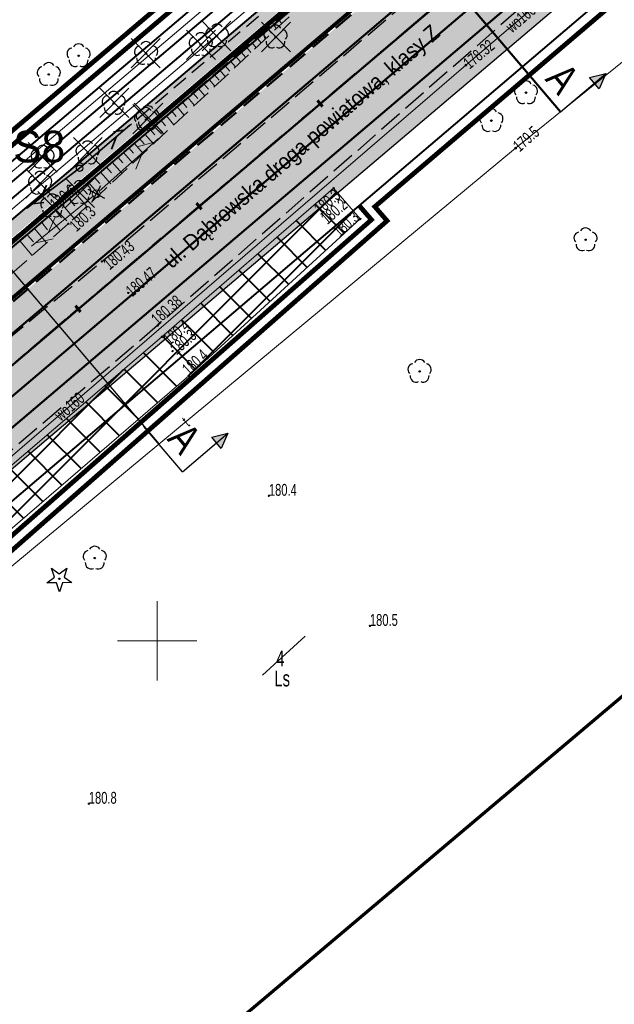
# Model space of a CAD drawing. Header units: metres. Extents: x 7429064 to 7431133, y 5709479 to 5714472.
# Tile 21 of 140: x 7429341 to 7429379, y 5709677 to 5709739. Entities that reach past the tile are written whole.
import ezdxf
from ezdxf.enums import TextEntityAlignment as Align

# ---------------------------------------------------------------- set-up
doc = ezdxf.new("R2010")
doc.units = ezdxf.units.M
for name, pattern in [('1', [0]), ('12', [3, 1, -1, 0, -1]), ('2_BUBZ02', [1.75, 1.25, -0.5]), ('2_KTCR01', [1.5, 1, -0.5]), ('2_KTJZ01', [2, 1.5, -0.5]), ('3_1', [0]), ('3_BUBZ02', [1.75, 1.25, -0.5]), ('3_BUBZ02G', [1.75, 1.25, -0.5]), ('3_KTJZ01', [2, 1.5, -0.5]), ('3_PTRW02', [0]), ('4_1', [0]), ('4_BUBZ02', [1.75, 1.25, -0.5]), ('4_BUBZ02G', [1.75, 1.25, -0.5]), ('4_SUPT_01', [0]), ('4_SUPW_01', [0]), ('7_1', [0]), ('7_SUPT_01', [0]), ('7_SUPW_01', [0]), ('CENTER2', [1.125, 0.75, -0.125, 0.125, -0.125]), ('DASHED', [19.05, 12.7, -6.35]), ('HIDDEN', [0.375, 0.25, -0.125])]:
    doc.linetypes.add(name, pattern=pattern)
for name, color, linetype, lineweight in [('#proj słupy', 1, 'Continuous', 30), ('#proj. światłowód', 1, '2_KTCR01', 18), ('__AMprojkantech', 20, 'DASHED', 35), ('_D_7_PAS DROGOWY-LINIA ROZGR TEREN INW', 222, 'HIDDEN', 50), ('_D_7_PAS DROGOWY_PODZIAL', 1, 'Continuous', 50), ('_D_7_TEREN NIEZBEDNY DLA OB_BUD', 252, 'HIDDEN', 50), ('_D_8_Wymiary', 7, 'Continuous', 20), ('_D_KN_podzial', 1, 'Continuous', 30), ('_skarpy', 84, 'Continuous', 40), ('_wycinka_ZUDP', 1, 'Continuous', 30), ('BUBZ_L_1', 252, '2_BUBZ02', 18), ('BUBZ_L_1_a', 252, '4_BUBZ02', 18), ('D_1_KOCIE OCZKA', 7, 'Continuous', 50), ('D_1_LINIA_KRAWĘŻNIK_BET_20_30 WYN 12 CM - III', 7, 'Continuous', 50), ('gaPoziome', 7, 'Continuous', 30), ('GMINA_L_0', 252, '12', 35), ('KRAWĘŻNIK BETONOWY 12_25 WYN 0 CM', 250, 'DASHED', 50), ('KRZYZE_L_0', 252, '1', 18), ('KTJZ_L_0', 252, '2_KTJZ01', 30), ('OBOP_T_0', 82, 'Continuous', 30), ('OBOP_T_1', 82, 'Continuous', 30), ('PRZEKROJE_NORMALNE', 7, 'Continuous', 30), ('PRZEKROJE_NORMALNE OPERAT WP', 5, 'Continuous', 30), ('PTRW_L_1', 252, 'Continuous', 18), ('RTPW_T_0', 252, 'Continuous', 15), ('RTPW_T_1', 252, 'Continuous', 15), ('skarpa', 82, 'ŚLADY', 20), ('SUPM_T_0', 252, 'Continuous', 15), ('SUPT_E_T_0', 252, 'Continuous', 15), ('SUPT_L_0', 252, '4_SUPT_01', 18), ('SUPW_E_T_0', 252, 'Continuous', 15), ('SUPW_L_0', 252, '4_SUPW_01', 18), ('SUTT_T_0', 252, 'Continuous', 18), ('SUTW_T_0', 252, 'Continuous', 18), ('zakres', 252, 'Continuous', 70)]:
    doc.layers.add(name, color=color, linetype=linetype, lineweight=lineweight)
for name, color, linetype in [('_1_Mapa', 7, 'Continuous'), ('_1_X-REFY', 7, 'Continuous'), ('C-DROGI-SYTUACJA-ETYKIETY', 7, 'Continuous'), ('zzz.gaHSDomyslna', 7, 'Continuous')]:
    doc.layers.add(name, color=color, linetype=linetype)
doc.layers.add('_Brudnopis', color=22, linetype='Continuous', lineweight=50, plot=False)
for name, color, linetype, lineweight, true_color in [('_D_7_CZASOWE ZAJĘCIE_PRZEBUDOWA SIECI', 7, 'HIDDEN', 50, 0xd16900), ('DZIALKA_L_0', 7, '1', 40, 0x008000), ('DZIALKA_T_0', 7, 'Continuous', 40, 0x008000), ('HECZ DROGI ROWEROWE', 7, 'Continuous', 13, 0xff8a8a), ('OBOP_T_1_a', 7, 'Continuous', 30, 0x008000), ('UZYTKI_T_0', 7, 'Continuous', 18, 0x008000)]:
    doc.layers.add(name, color=color, linetype=linetype, lineweight=lineweight, true_color=true_color)
doc.layers.add('D_1_LINIA_OBRZEŻE_BET_6x30cm - III', color=24, linetype='Continuous', lineweight=30, transparency=0.3)
for name, color, linetype, lineweight, true_color, transparency in [('D_2_HECZ_CHODNIK_KOSTKA', 7, 'Continuous', 0, 0xf7f588, 0.35), ('D_2_HECZ_JEZDNIA KR3- NOWA KONSTRUKCJA', 7, 'Continuous', 13, 0x99e6ff, 0.3), ('D_2_HECZ_JEZDNIA KR3- NOWA KONSTRUKCJA G4', 7, 'Continuous', 13, 0xbdbdbd, 0.3)]:
    doc.layers.add(name, color=color, linetype=linetype, lineweight=lineweight, true_color=true_color, transparency=transparency)
doc.styles.add('Styl Arial', font='arial.ttf', dxfattribs={"width": 0.8, "height": 0.9})
doc.styles.add('wym500', font='arial.ttf', dxfattribs={"width": 0.9, "height": 0.9})
doc.linetypes.add('ŚLADY', pattern='A,3.81,[130,ltypeshp.shx,S=6.35,R=0,X=0,Y=0],3.81', length=7.62)

# ---------------------------------------------------------------- blocks, each defined once
blk = doc.blocks.new('A$C59100B2D')
at = {"layer": '_wycinka_ZUDP'}
for points in [[(0.701, -0.713), (-0.701, 0.713)], [(-0.7, -0.713), (0.701, 0.713)]]:
    blk.add_lwpolyline(points, dxfattribs=at)
blk = doc.blocks.new('3_OBOP02_01')
at = {"linetype": 'Continuous'}
blk.add_circle((0, 0), 0.045, dxfattribs=at)
for centre, start, end in [((0, 0.375), 30.14012, 149.85988), ((-0.357, 0.116), 102.14447, 221.86002), ((0.357, 0.116), 318.13998, 77.85553), ((-0.22, -0.303), 174.14818, 293.85423), ((0.22, -0.303), 246.14577, 5.85182)]:
    blk.add_arc(centre, 0.375, start, end, dxfattribs=at)
blk = doc.blocks.new('3_OBOP01_01')
at = {"linetype": 'Continuous'}
for p, q in [((-0.3012, 0.09375), (-0.4937, 0.6621)), ((-0.4937, 0.6621), (-0.0039, 0.31545)), ((-0.0039, 0.31545), (0.4771, 0.67415)), ((0.4771, 0.67415), (0.2988, 0.1012)), ((-0.78225, -0.26495), (-0.3012, 0.09375)), ((0.2988, 0.1012), (0.7886, -0.24545)), ((-0.18225, -0.2575), (-0.78225, -0.26495)), ((0.01025, -0.82585), (-0.18225, -0.2575)), ((0.1886, -0.2529), (0.01025, -0.82585)), ((0.7886, -0.24545), (0.1886, -0.2529))]:
    blk.add_line(p, q, dxfattribs=at)
blk.add_circle((0, 0), 0.045, dxfattribs=at)
blk = doc.blocks.new('3_RTPW01')
at = {"linetype": 'Continuous'}
blk.add_circle((0, 0), 0.045, dxfattribs=at)
blk = doc.blocks.new('3_RTPW02')
at = {"linetype": 'Continuous'}
blk.add_circle((0, 0), 0.045, dxfattribs=at)
blk = doc.blocks.new('4_OBOP02_01')
at = {"linetype": 'Continuous'}
blk.add_circle((0, 0), 0.045, dxfattribs=at)
for centre, start, end in [((0, 0.375), 30.14012, 149.85988), ((-0.357, 0.116), 102.14447, 221.86002), ((0.357, 0.116), 318.13998, 77.85553), ((-0.22, -0.303), 174.14818, 293.85423), ((0.22, -0.303), 246.14577, 5.85182)]:
    blk.add_arc(centre, 0.375, start, end, dxfattribs=at)
blk = doc.blocks.new('7_SUSM04_01')
at = {"linetype": 'Continuous'}
blk.add_circle((0, 0), 0.25, dxfattribs=at)
blk = doc.blocks.new('7_SUPS01_07')
at = {"linetype": 'Continuous'}
blk.add_circle((0, 0), 0.0625, dxfattribs=at)
blk = doc.blocks.new('7_SUPS01_08')
at = {"linetype": 'Continuous'}
blk.add_circle((0, 0), 0.0625, dxfattribs=at)
blk = doc.blocks.new('X-ref_MDCP_Szara')
at = {"layer": 'BUBZ_L_1', "linetype": '3_BUBZ02'}
for p, q in [((7429362.155, 5709742.941), (7429344.41, 5709726.3)), ((7429344.41, 5709726.3), (7429321.95, 5709706.46))]:
    blk.add_line(p, q, dxfattribs=at)
at = {"layer": 'BUBZ_L_1', "linetype": '3_BUBZ02G'}
for p, q in [((7429348.209, 5709731.076), (7429362.155, 5709742.941)), ((7429343.65, 5709727.14), (7429348.209, 5709731.076)), ((7429338.504, 5709722.819), (7429343.65, 5709727.14))]:
    blk.add_line(p, q, dxfattribs=at)
at = {"layer": 'BUBZ_L_1', "linetype": '3_1'}
for p, q in [((7429357.337, 5709738.842), (7429357.535, 5709738.609)), ((7429357.674, 5709739.129), (7429357.859, 5709738.912)), ((7429356.662, 5709738.268), (7429356.888, 5709738.002)), ((7429357, 5709738.555), (7429357.212, 5709738.306)), ((7429355.987, 5709737.694), (7429356.241, 5709737.396)), ((7429356.325, 5709737.981), (7429356.565, 5709737.699)), ((7429355.313, 5709737.12), (7429355.594, 5709736.789)), ((7429355.65, 5709737.407), (7429355.918, 5709737.092)), ((7429354.638, 5709736.546), (7429354.947, 5709736.182)), ((7429354.975, 5709736.833), (7429355.262, 5709736.496)), ((7429353.963, 5709735.972), (7429354.3, 5709735.575)), ((7429354.301, 5709736.259), (7429354.588, 5709735.921)), ((7429352.951, 5709735.111), (7429353.238, 5709734.773)), ((7429353.288, 5709735.398), (7429353.653, 5709734.969)), ((7429353.626, 5709735.685), (7429353.913, 5709735.347)), ((7429352.276, 5709734.537), (7429352.563, 5709734.199)), ((7429352.614, 5709734.824), (7429353.007, 5709734.362)), ((7429351.602, 5709733.963), (7429351.889, 5709733.625)), ((7429351.939, 5709734.25), (7429352.36, 5709733.755)), ((7429350.927, 5709733.388), (7429351.214, 5709733.051)), ((7429351.264, 5709733.675), (7429351.713, 5709733.148)), ((7429350.252, 5709732.814), (7429350.539, 5709732.477)), ((7429350.589, 5709733.101), (7429351.066, 5709732.542)), ((7429349.577, 5709732.24), (7429349.864, 5709731.903)), ((7429349.915, 5709732.527), (7429350.419, 5709731.935)), ((7429348.902, 5709731.666), (7429349.19, 5709731.329)), ((7429349.24, 5709731.953), (7429349.772, 5709731.328)), ((7429347.886, 5709730.797), (7429348.476, 5709730.113)), ((7429348.228, 5709731.092), (7429348.515, 5709730.755)), ((7429348.565, 5709731.379), (7429349.125, 5709730.721)), ((7429347.18, 5709730.188), (7429347.796, 5709729.475)), ((7429347.537, 5709730.496), (7429347.838, 5709730.147)), ((7429346.445, 5709729.553), (7429347.086, 5709728.81)), ((7429346.816, 5709729.874), (7429347.131, 5709729.51)), ((7429346.065, 5709729.225), (7429346.393, 5709728.846)), ((7429345.283, 5709728.55), (7429345.624, 5709728.154)), ((7429345.678, 5709728.891), (7429346.347, 5709728.116)), ((7429344.467, 5709727.845), (7429344.823, 5709727.433)), ((7429344.879, 5709728.201), (7429345.576, 5709727.394)), ((7429343.616, 5709727.112), (7429343.981, 5709726.677)), ((7429344.046, 5709727.482), (7429344.773, 5709726.64)), ((7429343.177, 5709726.742), (7429343.915, 5709725.863)), ((7429342.28, 5709725.99), (7429343.038, 5709725.088)), ((7429342.731, 5709726.368), (7429343.105, 5709725.923)), ((7429341.361, 5709725.218), (7429342.138, 5709724.293)), ((7429341.823, 5709725.606), (7429342.207, 5709725.149))]:
    blk.add_line(p, q, dxfattribs=at)
at = {"layer": 'BUBZ_L_1_a', "linetype": '4_BUBZ02G'}
blk.add_line((7429348.209, 5709731.076), (7429364.51, 5709745.15), dxfattribs=at)
at = {"layer": 'BUBZ_L_1_a', "linetype": '4_BUBZ02'}
blk.add_line((7429348.209, 5709731.076), (7429362.155, 5709742.941), dxfattribs=at)
at = {"layer": 'BUBZ_L_1_a', "linetype": '4_1'}
for p, q in [((7429357.292, 5709738.918), (7429357.349, 5709738.853)), ((7429356.535, 5709738.265), (7429356.587, 5709738.205)), ((7429356.914, 5709738.592), (7429356.957, 5709738.541)), ((7429355.778, 5709737.611), (7429355.826, 5709737.557)), ((7429356.157, 5709737.938), (7429356.2, 5709737.888)), ((7429355.4, 5709737.285), (7429355.443, 5709737.234)), ((7429354.643, 5709736.631), (7429354.683, 5709736.585)), ((7429355.022, 5709736.958), (7429355.064, 5709736.909)), ((7429353.886, 5709735.978), (7429353.922, 5709735.937)), ((7429354.265, 5709736.304), (7429354.303, 5709736.261)), ((7429353.129, 5709735.324), (7429353.16, 5709735.288)), ((7429353.508, 5709735.651), (7429353.541, 5709735.612)), ((7429352.372, 5709734.671), (7429352.398, 5709734.64)), ((7429352.751, 5709734.997), (7429352.779, 5709734.964)), ((7429351.615, 5709734.017), (7429351.637, 5709733.992)), ((7429351.994, 5709734.344), (7429352.018, 5709734.316)), ((7429350.858, 5709733.364), (7429350.875, 5709733.344)), ((7429351.237, 5709733.69), (7429351.256, 5709733.668)), ((7429350.102, 5709732.71), (7429350.113, 5709732.696)), ((7429350.48, 5709733.037), (7429350.494, 5709733.02)), ((7429349.345, 5709732.057), (7429349.352, 5709732.048)), ((7429349.723, 5709732.383), (7429349.733, 5709732.372)), ((7429348.588, 5709731.403), (7429348.59, 5709731.4)), ((7429348.966, 5709731.73), (7429348.971, 5709731.724))]:
    blk.add_line(p, q, dxfattribs=at)
blk.add_point((7429348.209, 5709731.076), dxfattribs=at)
at = {"layer": 'DZIALKA_L_0', "linetype": '1'}
for p, q in [((7429435.86, 5709805.65), (7429307.84, 5709696.73)), ((7429408.88, 5709766.76), (7429315.02, 5709686.81))]:
    blk.add_line(p, q, dxfattribs=at)
at = {"layer": 'GMINA_L_0', "linetype": '12'}
blk.add_line((7429307.84, 5709696.73), (7429435.86, 5709805.65), dxfattribs=at)
at = {"layer": 'KRZYZE_L_0', "linetype": '1'}
for p, q in [((7429350, 5709697.5), (7429350, 5709702.5)), ((7429347.5, 5709700), (7429352.5, 5709700))]:
    blk.add_line(p, q, dxfattribs=at)
at = {"layer": 'KTJZ_L_0', "linetype": '3_KTJZ01'}
for p, q in [((7429346.53, 5709723.92), (7429369.53, 5709743.52)), ((7429372.8, 5709739.82), (7429350.04, 5709719.88)), ((7429323.43, 5709704.88), (7429346.53, 5709723.92)), ((7429350.04, 5709719.88), (7429327.24, 5709700.43))]:
    blk.add_line(p, q, dxfattribs=at)
at = {"layer": 'PTRW_L_1', "linetype": '3_PTRW02'}
for p, q in [((7429350.31, 5709719.17), (7429361.13, 5709728.54)), ((7429361.13, 5709728.54), (7429362.81, 5709726.6)), ((7429362.81, 5709726.6), (7429352, 5709716.72)), ((7429327.69, 5709699.85), (7429350.31, 5709719.17)), ((7429352, 5709716.72), (7429329.38, 5709697.22))]:
    blk.add_line(p, q, dxfattribs=at)
at = {"layer": 'SUPT_L_0', "linetype": '7_SUPT_01'}
for p, q in [((7429372.6, 5709731.07), (7429404.46, 5709756.8)), ((7429346.357, 5709728.356), (7429350.091, 5709731.681)), ((7429348.75, 5709731.157), (7429349.829, 5709731.449)), ((7429332.7, 5709697.97), (7429372.6, 5709731.07)), ((7429348.668, 5709729.745), (7429349.083, 5709730.784)), ((7429342.096, 5709724.878), (7429345.976, 5709728.032)), ((7429343.144, 5709725.73), (7429343.604, 5709726.749)), ((7429342.368, 5709725.099), (7429343.459, 5709725.342))]:
    blk.add_line(p, q, dxfattribs=at)
at = {"layer": 'SUPW_L_0', "linetype": '7_SUPW_01'}
for p, q in [((7429369.46, 5709736.3), (7429593.18, 5709927.23)), ((7429329.75, 5709702.1), (7429369.46, 5709736.3))]:
    blk.add_line(p, q, dxfattribs=at)
at = {"layer": 'SUPW_L_0', "linetype": '7_1'}
for p, q in [((7429369.46, 5709736.3), (7429593.18, 5709927.23)), ((7429329.75, 5709702.1), (7429369.46, 5709736.3))]:
    blk.add_line(p, q, dxfattribs=at)
at = {"layer": 'zakres', "linetype": 'Continuous', "lineweight": 70, "flags": 128}
blk.add_lwpolyline([(7429333.846, 5709658.146), (7429404.226, 5709717.554)], dxfattribs=at)
at = {"layer": 'OBOP_T_0'}
blk.add_blockref('3_OBOP01_01', (7429343.845, 5709703.92), dxfattribs=at)
at = {"layer": 'OBOP_T_1'}
for p in [(7429357.47, 5709738.07), (7429373.25, 5709734.56), (7429371.07, 5709732.8), (7429345.1, 5709728.26), (7429377.004, 5709725.286), (7429366.547, 5709716.991), (7429346.075, 5709705.221)]:
    blk.add_blockref('3_OBOP02_01', p, dxfattribs=at)
at = {"layer": 'OBOP_T_1_a'}
for p in [(7429353.78, 5709738.14), (7429352.76, 5709737.59), (7429345.06, 5709736.89), (7429349.31, 5709737.03), (7429343.18, 5709735.71), (7429347.27, 5709733.89), (7429349.31, 5709732.87), (7429349.42, 5709732.98), (7429345.62, 5709730.76), (7429342.79, 5709730.49), (7429342.63, 5709728.85), (7429343.4, 5709727.42)]:
    blk.add_blockref('4_OBOP02_01', p, dxfattribs=at)
at = {"layer": 'RTPW_T_0'}
for p in [(7429361.13, 5709728.54), (7429361.82, 5709727.65), (7429343.65, 5709727.14), (7429362.81, 5709726.6), (7429344.41, 5709726.3), (7429350.31, 5709719.17), (7429350.98, 5709718.27), (7429352, 5709716.72), (7429357.05, 5709709.15), (7429363.416, 5709700.947), (7429345.703, 5709689.738)]:
    blk.add_blockref('3_RTPW01', p, dxfattribs=at)
at = {"layer": 'RTPW_T_1'}
for p in [(7429346.53, 5709723.92), (7429348.19, 5709721.94), (7429350.04, 5709719.88)]:
    blk.add_blockref('3_RTPW02', p, dxfattribs=at)
at = {"layer": 'SUPM_T_0'}
blk.add_blockref('7_SUSM04_01', (7429346.17, 5709728.19), dxfattribs=at)
at = {"layer": 'SUTT_T_0'}
blk.add_blockref('7_SUPS01_07', (7429372.6, 5709731.07), dxfattribs=at)
at = {"layer": 'SUTW_T_0'}
blk.add_blockref('7_SUPS01_08', (7429369.46, 5709736.3), dxfattribs=at)
at = {"layer": 'DZIALKA_T_0', "width": 0.7}
blk.add_text('4', height=1, dxfattribs=at).set_placement((7429357.505, 5709699.394), align=Align.TOP_LEFT)
at = {"layer": 'RTPW_T_0', "width": 0.7}
for s, rotation, p in [('180.6', 40.80649, (7429343.65, 5709727.14)), ('180.4', 42.42634, (7429352, 5709716.72))]:
    blk.add_text(s, height=0.75, rotation=rotation, dxfattribs=at).set_placement(p)
blk.add_text('180.3', height=0.75, rotation=40.8922, dxfattribs=at).set_placement((7429361.13, 5709728.54), align=Align.TOP_RIGHT)
blk.add_text('180.2', height=0.75, rotation=40.87009, dxfattribs=at).set_placement((7429361.82, 5709727.65), align=Align.MIDDLE_RIGHT)
for s, rotation, p in [('180.3', 43.16187, (7429344.41, 5709726.3)), ('180.4', 40.8922, (7429350.31, 5709719.17))]:
    blk.add_text(s, height=0.75, rotation=rotation, dxfattribs=at).set_placement(p, align=Align.TOP_LEFT)
blk.add_text('180.3', height=0.75, rotation=42.42634, dxfattribs=at).set_placement((7429362.81, 5709726.6), align=Align.RIGHT)
blk.add_text('180.3', height=0.75, rotation=40.87009, dxfattribs=at).set_placement((7429350.98, 5709718.27), align=Align.MIDDLE_LEFT)
for s, p in [('180.4', (7429357.05, 5709709.15)), ('180.5', (7429363.416, 5709700.947)), ('180.8', (7429345.703, 5709689.738))]:
    blk.add_text(s, height=0.75, dxfattribs=at).set_placement(p)
at = {"layer": 'RTPW_T_1', "width": 0.7}
blk.add_text('180.43', height=0.75, rotation=40.43676, dxfattribs=at).set_placement((7429346.53, 5709723.92), align=Align.TOP_LEFT)
blk.add_text('180.47', height=0.75, rotation=40.60333, dxfattribs=at).set_placement((7429348.19, 5709721.94), align=Align.MIDDLE_LEFT)
blk.add_text('180.38', height=0.75, rotation=41.22155, dxfattribs=at).set_placement((7429350.04, 5709719.88))
at = {"layer": 'SUPT_E_T_0', "width": 0.7}
blk.add_text('t', height=0.75, rotation=39.67823, dxfattribs=at).set_placement((7429351.804, 5709713.819), align=Align.MIDDLE)
at = {"layer": 'SUPW_E_T_0', "width": 0.7}
for rotation, p in [(40.47853, (7429372.916, 5709739.249)), (40.73647, (7429344.476, 5709714.782))]:
    blk.add_text('wo160', height=0.75, rotation=rotation, dxfattribs=at).set_placement(p, align=Align.MIDDLE)
at = {"layer": 'SUTT_T_0', "width": 0.7}
blk.add_text('179.5', height=0.75, rotation=41.48101, dxfattribs=at).set_placement((7429372.6, 5709731.07), align=Align.MIDDLE_LEFT)
at = {"layer": 'SUTW_T_0', "width": 0.7}
blk.add_text('178.32', height=0.75, rotation=40.03889, dxfattribs=at).set_placement((7429369.46, 5709736.3), align=Align.MIDDLE_LEFT)
at = {"layer": 'UZYTKI_T_0', "width": 0.7}
blk.add_text('Ls', height=1, dxfattribs=at).set_placement((7429357.393, 5709698.134), align=Align.TOP_LEFT)
blk = doc.blocks.new('#LEWO')
at = {"layer": '__AMprojkantech', "linetype": '1'}
for p, q in [((-0.005, 0.005), (-4.177, 0.018)), ((-3.116, -0.339), (-3.744, 0.033)), ((-2.31, 0.414), (-3.074, 0.002))]:
    blk.add_line(p, q, dxfattribs=at)
blk = doc.blocks.new('#PRAWO')
at = {"layer": '__AMprojkantech', "linetype": '1'}
for p, q in [((3.153, 1.559, 0.002), (3.783, 1.189, 0.002)), ((0.045, 1.201, 0.002), (4.216, 1.206, 0.002)), ((2.351, 0.802, 0.002), (3.113, 1.217, 0.002))]:
    blk.add_line(p, q, dxfattribs=at)
blk = doc.blocks.new('X-ref_Oświetlenie i teletechnika')
at = {"layer": '#proj słupy', "lineweight": 30}
for p, q in [((7429345.64, 5709728.476), (7429346.7, 5709727.904)), ((7429345.884, 5709727.66), (7429346.456, 5709728.72))]:
    blk.add_line(p, q, dxfattribs=at)
at = {"layer": '#proj słupy', "linetype": '1', "lineweight": 30}
blk.add_circle((7429345.12, 5709729.801), 0.2, dxfattribs=at)
at = {"layer": '#proj. światłowód', "lineweight": 30, "flags": 128}
blk.add_lwpolyline([(7429617.95, 5709967.85), (7429611.163, 5709956.371), (7429573.165, 5709923.859), (7429535.247, 5709891.397), (7429497.339, 5709858.957), (7429459.29, 5709826.673), (7429421.225, 5709794.375), (7429383.144, 5709762.063), (7429345.12, 5709729.801), (7429305.765, 5709699.935), (7429266.407, 5709683.285), (7429226.48, 5709664.88)], dxfattribs=at)
at = {"layer": '#proj słupy', "lineweight": 30}
for name, p, rotation in [('#PRAWO', (7429345.865, 5709728.857, -0.002), 40.42386923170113), ('#LEWO', (7429345.128, 5709729.8), 37.39016441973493)]:
    blk.add_blockref(name, p, dxfattribs=dict(at, rotation=rotation))
at = {"layer": '#proj słupy', "color": 0, "linetype": 'Continuous', "lineweight": 40, "insert": (7429340.943, 5709732.167), "char_height": 2, "attachment_point": 1}
blk.add_mtext_dynamic_manual_height_columns('S8', width=2.28781, gutter_width=1, heights=[0], dxfattribs=at)
blk = doc.blocks.new('gaHSPos')
at = {"color": 0, "linetype": 'Continuous', "lineweight": 0}
blk.add_point((0, 0), dxfattribs=at)
blk = doc.blocks.new('*U221')
at = {"layer": 'zzz.gaHSDomyslna', "color": 140}
for points in [[(64.235, 54.122, 0.12, 0.12, 0), (65.76, 55.416, 0.12, 0.12, 0)], [(59.66, 50.24, 0.12, 0.12, 0), (61.185, 51.534, 0.12, 0.12, 0)], [(55.085, 46.358, 0.12, 0.12, 0), (56.61, 47.652, 0.12, 0.12, 0)], [(50.51, 42.476, 0.12, 0.12, 0), (52.035, 43.77, 0.12, 0.12, 0)], [(45.935, 38.594, 0.12, 0.12, 0), (47.46, 39.888, 0.12, 0.12, 0)], [(41.359, 34.712, 0.12, 0.12, 0), (42.884, 36.006, 0.12, 0.12, 0)], [(36.784, 30.83, 0.12, 0.12, 0), (38.309, 32.124, 0.12, 0.12, 0)], [(32.209, 26.948, 0.12, 0.12, 0), (33.734, 28.242, 0.12, 0.12, 0)], [(27.634, 23.067, 0.12, 0.12, 0), (29.159, 24.361, 0.12, 0.12, 0)], [(23.059, 19.185, 0.12, 0.12, 0), (24.584, 20.479, 0.12, 0.12, 0)], [(18.484, 15.303, 0.12, 0.12, 0), (20.009, 16.597, 0.12, 0.12, 0)], [(13.909, 11.421, 0.12, 0.12, 0), (15.434, 12.715, 0.12, 0.12, 0)], [(9.334, 7.539, 0.12, 0.12, 0), (10.859, 8.833, 0.12, 0.12, 0)], [(4.718, 3.706, 0.12, 0.12, 0.002273), (6.268, 4.97, 0.12, 0.12, 0)], [(0, 0, 0.12, 0.12, 0.002273), (1.584, 1.221, 0.12, 0.12, 0)]]:
    blk.add_lwpolyline(points, format="xyseb", dxfattribs=at)
at = {"color": 140}
for p in [(69.203, 58.337), (0, 0)]:
    blk.add_blockref('gaHSPos', p, dxfattribs=at)
blk = doc.blocks.new('*U212')
at = {"layer": 'zzz.gaHSDomyslna', "color": 140}
blk.add_lwpolyline([(0, 0, 0.24, 0.24, 0.067069), (48.758, 31.23, 0.24, 0.24, 0), (144.584, 112.538, 0.24, 0.24, 0)], format="xyseb", dxfattribs=at)
blk = doc.blocks.new('spearator')
at = {"layer": 'D_1_KOCIE OCZKA'}
h = blk.add_hatch(color=12, dxfattribs=at)
h.dxf.hatch_style = 1
edge = h.paths.add_edge_path()
edge.add_line((7429810.877, 5710121.625), (7429811.641, 5710122.271))
edge.add_arc((7429811.592, 5710122.328), 0.075, 310.23149, 490.23149)
edge.add_line((7429811.544, 5710122.386), (7429810.781, 5710121.74))
edge.add_arc((7429810.829, 5710121.683), 0.075, 130.23149, 310.23149)
at = {"layer": 'D_1_KOCIE OCZKA', "lineweight": 18, "flags": 128}
blk.add_lwpolyline([(7429810.877, 5710121.625), (7429811.641, 5710122.271, 1), (7429811.544, 5710122.386), (7429810.781, 5710121.74, 1)], format="xyb", close=True, dxfattribs=at)
blk = doc.blocks.new('X-ref_SOR')
at = {"layer": 'D_1_KOCIE OCZKA', "rotation": 0.06988272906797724}
for p in [(6519.605, -9441.303), (6516.098, -9444.28), (6512.59, -9447.255), (6509.082, -9450.231), (6505.576, -9453.209), (6502.068, -9456.184)]:
    blk.add_blockref('spearator', p, dxfattribs=at)
at = {"layer": 'gaPoziome'}
for name, p in [('*U212', (7429286.754, 5709685.827)), ('*U221', (7429328.775, 5709707.526))]:
    blk.add_blockref(name, p, dxfattribs=at)
blk = doc.blocks.new('AeccTickLine')
at = {"color": 0, "linetype": 'ByBlock', "lineweight": -2}
blk.add_line((0, 1), (0, -1), dxfattribs=at)
blk = doc.blocks.new('OŚ_Dąbrowskiego_1')
at = {"layer": '_D_8_Wymiary', "color": 1, "linetype": 'CENTER2', "lineweight": 35, "flags": 128}
blk.add_lwpolyline([(7429230.998, 5709660.664), (7429273.145, 5709676.622, 0.085629), (7429337.582, 5709714.618), (7429502.301, 5709854.381), (7429714.669, 5710036.139), (7429868.111, 5710165.952)], format="xyb", dxfattribs=at)
at = {"layer": 'C-DROGI-SYTUACJA-ETYKIETY', "color": 7, "linetype": 'Continuous', "lineweight": 60, "xscale": 0.25, "yscale": 0.25, "zscale": 0.25, "rotation": 40.31442587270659}
for p in [(7429360.276, 5709733.874), (7429352.651, 5709727.404), (7429345.026, 5709720.934)]:
    blk.add_blockref('AeccTickLine', p, dxfattribs=at)

msp = doc.modelspace()

# ---------------------------------------------------------------- hatches: boundary and pattern name
at = {"layer": '_skarpy'}
h = msp.add_hatch(dxfattribs=at)
h.set_pattern_fill('ANSI37', color=256, scale=0.5)
h.set_pattern_definition([(45, (22026.314, 8309.6793), (-1.12253201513, 1.12253201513), []), (135, (22026.314, 8309.6793), (-1.12253201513, -1.12253201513), [])])
h.paths.add_polyline_path([(7429315.13, 5709691.08), (7429301.44, 5709683.62), (7429296.15, 5709681.14), (7429297.12, 5709678.84), (7429302.68, 5709680.36), (7429311.614, 5709685.659), (7429316.91, 5709688.49), (7429329.38, 5709697.22), (7429352, 5709716.72), (7429362.81, 5709726.6), (7429361.13, 5709728.54), (7429350.31, 5709719.17), (7429327.69, 5709699.85)])
at = {"layer": 'D_2_HECZ_CHODNIK_KOSTKA', "transparency": 33554585}
h = msp.add_hatch(color=256, dxfattribs=at)
h.dxf.hatch_style = 1
edge = h.paths.add_edge_path()
edge.add_line((7429397.755, 5709761.543), (7429398.682, 5709762.329))
edge.add_arc((7429400.893, 5709757.845), 5, 116.24456, 130.31443)
edge.add_line((7429397.658, 5709761.657), (7429354.505, 5709725.042))
edge.add_line((7429354.505, 5709725.042), (7429339.523, 5709712.33))
edge.add_arc((7429194.822, 5709882.942), 223.711, 294.66533, 310.3021, ccw=False)
edge.add_arc((7429290.685, 5709674.19), 6, 114.66533, 169.48104)
edge.add_line((7429284.786, 5709675.285), (7429285.343, 5709675.497))
edge.add_arc((7429290.685, 5709674.19), 5.5, 114.66533, 166.24606, ccw=False)
edge.add_line((7429288.39, 5709679.188), (7429288.635, 5709678.64))
edge.add_arc((7429290.685, 5709674.19), 4.9, 114.73695, 161.24563)
edge.add_line((7429286.045, 5709675.765), (7429287.318, 5709676.25))
edge.add_line((7429287.318, 5709676.25), (7429289.254, 5709677.949))
edge.add_arc((7429195.246, 5709882.369), 225, 294.69669, 310.31443)
edge.add_line((7429340.817, 5709710.805), (7429355.799, 5709723.517))
edge.add_line((7429355.799, 5709723.517), (7429398.725, 5709759.94))
edge.add_line((7429398.725, 5709759.94), (7429403.432, 5709761.977))
edge.add_arc((7429400.893, 5709757.845), 4.85, 58.42174, 130.31443)
at = {"layer": 'D_2_HECZ_JEZDNIA KR3- NOWA KONSTRUKCJA'}
h = msp.add_hatch(color=256, dxfattribs=at)
h.dxf.hatch_style = 1
edge = h.paths.add_edge_path()
edge.add_arc((7429610.557, 5709990.469), 30, 310.55901, 314.29353)
edge.add_arc((7429610.557, 5709990.469), 30, 314.29353, 325.39412)
edge.add_line((7429635.249, 5709973.431), (7429635.899, 5709972.672))
edge.add_line((7429635.899, 5709972.672), (7429667.702, 5709999.89))
edge.add_line((7429667.702, 5709999.89), (7429675.246, 5710006.347))
edge.add_line((7429675.246, 5710006.347), (7429712.724, 5710038.423))
edge.add_line((7429712.724, 5710038.423), (7429823.828, 5710132.378))
edge.add_line((7429823.828, 5710132.378), (7429834.316, 5710141.377))
edge.add_line((7429834.316, 5710141.377), (7429846.156, 5710151.524))
edge.add_line((7429846.156, 5710151.524), (7429850.099, 5710146.734))
edge.add_line((7429850.099, 5710146.734), (7429838.187, 5710136.85))
edge.add_line((7429838.187, 5710136.85), (7429827.698, 5710127.833))
edge.add_line((7429827.698, 5710127.833), (7429716.613, 5710033.854))
edge.add_line((7429716.613, 5710033.854), (7429633.474, 5709962.699))
edge.add_arc((7429636.726, 5709958.9), 5, 130.55901, 193.25708)
edge.add_line((7429631.859, 5709957.753), (7429636.051, 5709939.958))
edge.add_line((7429636.051, 5709939.958), (7429630.653, 5709938.888))
edge.add_line((7429630.653, 5709938.888), (7429629.491, 5709943.821))
edge.add_arc((7429623.651, 5709942.445), 6, 13.25708, 130.55901)
edge.add_line((7429619.749, 5709947.003), (7429619.729, 5709946.986))
edge.add_line((7429619.729, 5709946.986), (7429617.779, 5709949.265))
edge.add_line((7429617.779, 5709949.265), (7429606.383, 5709939.512))
edge.add_line((7429606.383, 5709939.512), (7429594.274, 5709929.149))
edge.add_line((7429594.274, 5709929.149), (7429594.825, 5709928.314))
edge.add_line((7429594.825, 5709928.314), (7429589.708, 5709924.935))
edge.add_arc((7429606.237, 5709899.9), 30, 123.43399, 130.55901)
edge.add_line((7429586.73, 5709922.692), (7429529.23, 5709873.48))
edge.add_line((7429529.23, 5709873.48), (7429502.179, 5709850.343))
edge.add_line((7429502.179, 5709850.343), (7429339.523, 5709712.33))
edge.add_arc((7429194.822, 5709882.942), 223.711, 294.66533, 310.3021, ccw=False)
edge.add_arc((7429190.304, 5709894.737), 236.317, 290.79615, 294.46753, ccw=False)
edge.add_line((7429274.207, 5709673.816), (7429245.41, 5709663.13))
edge.add_line((7429245.41, 5709663.13), (7429242.106, 5709661.907))
edge.add_line((7429242.106, 5709661.907), (7429240.354, 5709666.717))
edge.add_line((7429240.354, 5709666.717), (7429244.254, 5709668.201))
edge.add_line((7429244.254, 5709668.201), (7429272.082, 5709679.428))
edge.add_arc((7429195.246, 5709882.369), 217, 290.73736, 310.31443)
edge.add_line((7429335.641, 5709716.905), (7429500.355, 5709856.664))
edge.add_line((7429500.355, 5709856.664), (7429629.269, 5709966.997))
edge.add_line((7429629.269, 5709966.997), (7429630.064, 5709967.677))
at = {"layer": 'D_2_HECZ_JEZDNIA KR3- NOWA KONSTRUKCJA G4'}
h = msp.add_hatch(color=256, dxfattribs=at)
h.dxf.hatch_style = 1
edge = h.paths.add_edge_path()
edge.add_line((7429364.863, 5709745.792), (7429431.778, 5709802.569))
edge.add_line((7429431.778, 5709802.569), (7429431.696, 5709803.653))
edge.add_line((7429431.696, 5709803.653), (7429333.053, 5709719.955))
edge.add_arc((7429195.246, 5709882.369), 213, 294.72333, 310.31443, ccw=False)
edge.add_line((7429284.33, 5709688.893), (7429284.698, 5709688.094))
edge.add_arc((7429195.216, 5709882.43), 213.948, 294.72369, 310.31054)
edge.add_line((7429333.625, 5709719.284), (7429364.863, 5709745.792))
at = {"layer": 'HECZ DROGI ROWEROWE'}
h = msp.add_hatch(color=256, dxfattribs=at)
h.dxf.hatch_style = 1
edge = h.paths.add_edge_path()
edge.add_arc((7429796.82, 5710136.433), 20.404, 308.03217, 334.25282)
edge.add_arc((7429835.93, 5710116.897), 23.318, 143.78965, 152.76235, ccw=False)
edge.add_arc((7429839.325, 5710112.767), 28.527, 132.15112, 141.12382, ccw=False)
edge.add_line((7429820.181, 5710133.917), (7429834.124, 5710145.713))
edge.add_arc((7429837.354, 5710141.896), 5, 102.0154, 130.23149, ccw=False)
edge.add_line((7429836.313, 5710146.786), (7429842.063, 5710148.01))
edge.add_line((7429842.063, 5710148.01), (7429845.234, 5710150.73))
edge.add_line((7429845.234, 5710150.73), (7429843.045, 5710150.264))
edge.add_arc((7429842.629, 5710152.22), 2, 169.05959, 282.0154, ccw=False)
edge.add_line((7429840.665, 5710152.6), (7429846.908, 5710184.895))
edge.add_arc((7429848.38, 5710184.61), 1.5, 109.39883, 169.05959, ccw=False)
edge.add_line((7429847.882, 5710186.025), (7429848.854, 5710186.367))
edge.add_line((7429848.854, 5710186.367), (7429847.265, 5710191.424))
edge.add_line((7429847.265, 5710191.424), (7429846.903, 5710192.479))
edge.add_line((7429846.903, 5710192.479), (7429845.675, 5710198.449))
edge.add_arc((7429825.958, 5710195.082), 20.002, -10.93914, 9.68818, ccw=False)
edge.add_line((7429845.597, 5710191.287), (7429839.403, 5710159.242))
edge.add_arc((7429819.766, 5710163.038), 20, 310.23149, 349.05959, ccw=False)
edge.add_line((7429832.684, 5710147.769), (7429817.64, 5710135.042))
edge.add_arc((7429832.495, 5710117.483), 23, 130.23149, 151.7604)
edge.add_arc((7429794.613, 5710137.829), 20, 310.23149, 331.7604, ccw=False)
edge.add_line((7429807.531, 5710122.56), (7429710.78, 5710040.708))
edge.add_line((7429710.78, 5710040.708), (7429674.341, 5710009.522))
edge.add_arc((7429663.288, 5710022.437), 17, 303.43399, 310.55901, ccw=False)
edge.add_line((7429672.654, 5710008.25), (7429665.175, 5710003.312))
edge.add_arc((7429654.155, 5710020.002), 20, 287.25233, 303.43399, ccw=False)
edge.add_line((7429660.087, 5710000.902), (7429655.396, 5709999.445))
edge.add_arc((7429662.069, 5709977.958), 22.5, 107.25233, 130.55901)
edge.add_line((7429647.439, 5709995.052), (7429638.424, 5709987.337))
edge.add_arc((7429653.054, 5709970.242), 22.5, 130.55901, 144.59525)
edge.add_line((7429634.715, 5709983.278), (7429621.962, 5709965.306))
edge.add_arc((7429606.364, 5709977.009), 19.5, 310.55901, 323.1201, ccw=False)
edge.add_line((7429619.043, 5709962.194), (7429498.409, 5709858.948))
edge.add_line((7429498.409, 5709858.948), (7429409.747, 5709783.718))
edge.add_line((7429409.747, 5709783.718), (7429333.7, 5709719.193))
edge.add_arc((7429195.246, 5709882.369), 214, 294.99294, 310.31443, ccw=False)
edge.add_line((7429285.662, 5709688.408), (7429286.787, 5709685.755))
edge.add_arc((7429195.216, 5709882.43), 216.948, 294.96649, 310.31053)
edge.add_line((7429335.566, 5709716.997), (7429500.277, 5709856.756))
edge.add_line((7429500.277, 5709856.756), (7429621.38, 5709960.403))
edge.add_line((7429621.38, 5709960.403), (7429627.625, 5709965.748))
edge.add_line((7429627.625, 5709965.748), (7429629.904, 5709967.698))
edge.add_line((7429629.904, 5709967.698), (7429629.179, 5709968.529))
edge.add_arc((7429630.687, 5709969.843), 2, 144.59525, 221.08228, ccw=False)
edge.add_line((7429629.056, 5709971.002), (7429636.752, 5709981.829))
edge.add_arc((7429653.054, 5709970.242), 20, 130.55901, 144.59525, ccw=False)
edge.add_line((7429640.049, 5709985.437), (7429649.631, 5709993.62))
edge.add_arc((7429662.069, 5709977.958), 20, 107.25233, 128.45329, ccw=False)
edge.add_line((7429656.137, 5709997.058), (7429665.185, 5709999.868))
edge.add_line((7429665.185, 5709999.868), (7429673.721, 5710005.504))
edge.add_arc((7429657.258, 5710030.439), 29.88, 303.43399, 310.55901)
edge.add_line((7429676.687, 5710007.738), (7429712.64, 5710038.509))
edge.add_line((7429712.64, 5710038.509), (7429809.391, 5710120.361))
edge.add_line((7429809.391, 5710120.361), (7429809.391, 5710120.361))
at = {"layer": 'PRZEKROJE_NORMALNE', "transparency": 33554585}
h = msp.add_hatch(color=256, dxfattribs=at)
h.dxf.hatch_style = 1
h.paths.add_polyline_path([(7429378.281, 5709735.775), (7429377.869, 5709734.811), (7429377.263, 5709735.526)])
at = {"layer": 'PRZEKROJE_NORMALNE OPERAT WP'}
h = msp.add_hatch(color=256, dxfattribs=at)
h.dxf.hatch_style = 1
h.paths.add_polyline_path([(7429354.462, 5709713.09), (7429354.05, 5709712.126), (7429353.444, 5709712.841)])

# ---------------------------------------------------------------- linework, layer by layer
at = {"layer": '_Brudnopis', "flags": 128}
for points in [[(7429230.998, 5709660.664), (7429273.145, 5709676.622, 0.085605), (7429337.585, 5709714.618), (7429368.823, 5709741.125), (7429502.301, 5709854.381), (7429714.669, 5710036.139), (7429868.111, 5710165.952)], [(7429230.466, 5709662.067), (7429272.613, 5709678.025, 0.085605), (7429336.614, 5709715.761), (7429367.852, 5709742.269)], [(7429231.529, 5709659.262), (7429273.676, 5709675.219, 0.085605), (7429338.555, 5709713.474), (7429369.793, 5709739.982)]]:
    msp.add_lwpolyline(points, format="xyb", dxfattribs=at)
msp.add_lwpolyline([(7429359.42, 5709752.208), (7429375.421, 5709733.349)], dxfattribs=at)
at = {"layer": '_D_7_CZASOWE ZAJĘCIE_PRZEBUDOWA SIECI', "ltscale": 10, "const_width": 0.3, "flags": 128}
msp.add_lwpolyline([(7429296.236, 5709679.65), (7429296.811, 5709678.287), (7429302.871, 5709679.893), (7429317.178, 5709688.067), (7429329.723, 5709696.856), (7429363.513, 5709726.552), (7429362.733, 5709727.452)], dxfattribs=at)
at = {"layer": '_D_7_PAS DROGOWY-LINIA ROZGR TEREN INW', "ltscale": 10, "const_width": 0.3, "flags": 128}
msp.add_lwpolyline([(7429287.498, 5709689.141), (7429307.71, 5709696.948), (7429435.698, 5709805.84), (7429660.078, 5709996.74), (7429836.288, 5710146.69)], dxfattribs=at)
at = {"layer": '_D_7_PAS DROGOWY_PODZIAL', "ltscale": 0.2, "const_width": 0.3, "flags": 128}
msp.add_lwpolyline([(7429838.788, 5710158.699), (7429835.061, 5710151.867), (7429707.929, 5710044.059), (7429670.336, 5710012.083), (7429661.685, 5710006.163), (7429648.718, 5710002.136), (7429632.935, 5709988.628), (7429615.789, 5709965.397), (7429495.458, 5709862.411), (7429330.756, 5709722.662), (7429319.402, 5709713.684), (7429307.842, 5709705.758), (7429296.806, 5709699.189), (7429282.846, 5709692.117), (7429269.349, 5709686.304), (7429250.2, 5709678.58), (7429239.824, 5709670.46)], dxfattribs=at)
at = {"layer": '_D_7_TEREN NIEZBEDNY DLA OB_BUD', "ltscale": 10, "const_width": 0.3, "flags": 128}
msp.add_lwpolyline([(7429838.642, 5710133.498), (7429838.163, 5710130.983), (7429669.785, 5709988.07), (7429674.221, 5709982.833), (7429665.132, 5709974.906), (7429667.705, 5709971.871), (7429662.832, 5709967.707), (7429665.637, 5709964.494), (7429637.109, 5709939.516), (7429616.438, 5709933.991), (7429410.711, 5709758.425), (7429398.46, 5709756.965), (7429363.725, 5709727.377), (7429364.497, 5709726.485), (7429330.157, 5709696.304), (7429317.553, 5709687.475), (7429303.139, 5709679.24), (7429296.402, 5709677.454), (7429295.854, 5709678.755), (7429285.213, 5709675.171), (7429285.468, 5709665.629), (7429278.469, 5709665.47), (7429278.347, 5709670.061), (7429254.481, 5709660.887), (7429229.937, 5709651.368), (7429224.487, 5709665.833), (7429244.657, 5709675.131), (7429249.847, 5709679.192), (7429269.079, 5709686.95), (7429282.549, 5709692.752), (7429296.468, 5709699.803), (7429307.464, 5709706.348), (7429318.986, 5709714.248), (7429330.313, 5709723.204), (7429495.004, 5709862.943), (7429615.273, 5709965.877), (7429632.42, 5709989.108), (7429648.373, 5710002.762), (7429661.377, 5710006.8), (7429669.911, 5710012.64), (7429707.476, 5710044.593), (7429834.508, 5710152.316), (7429838.121, 5710158.939), (7429844.755, 5710193.28), (7429843.741, 5710206.48), (7429852.314, 5710203.598), (7429849.368, 5710188.375), (7429850.227, 5710185.684), (7429848.746, 5710185.163), (7429846.827, 5710175.247), (7429842.58, 5710153.283), (7429856.534, 5710164.104), (7429864.199, 5710154.59)], close=True, dxfattribs=at)
at = {"layer": '_D_KN_podzial', "color": 1, "lineweight": 30}
msp.add_lwpolyline([(7429356.643, 5709697.836), (7429359.34, 5709700.306)], dxfattribs=at)
at = {"layer": '_skarpy', "flags": 128}
for points in [[(7429331.242, 5709722.09), (7429430.493, 5709806.304)], [(7429331.888, 5709721.328), (7429430.586, 5709805.072)], [(7429332.406, 5709720.718), (7429430.771, 5709804.18)], [(7429333.053, 5709719.955), (7429430.754, 5709802.854)]]:
    msp.add_lwpolyline(points, dxfattribs=at)
at = {"layer": 'D_1_LINIA_KRAWĘŻNIK_BET_20_30 WYN 12 CM - III'}
for q in [(7429397.658, 5709761.657), (7429354.505, 5709725.042)]:
    msp.add_line((7429354.505, 5709725.042), q, dxfattribs=at)
msp.add_lwpolyline([(7429288.181, 5709679.642, 0.068334), (7429339.523, 5709712.33), (7429354.505, 5709725.042)], format="xyb", dxfattribs=at)
at = {"layer": 'D_1_LINIA_OBRZEŻE_BET_6x30cm - III', "flags": 128}
msp.add_lwpolyline([(7429289.254, 5709677.949, 0.068251), (7429340.817, 5709710.805), (7429355.799, 5709723.517), (7429398.725, 5709759.94), (7429403.599, 5709762.049)], format="xyb", dxfattribs=at)
at = {"layer": 'KRAWĘŻNIK BETONOWY 12_25 WYN 0 CM', "ltscale": 0.1, "flags": 128}
for points in [[(7429622.219, 5709965.698, -0.061321), (7429618.922, 5709962.09), (7429498.409, 5709858.948), (7429333.7, 5709719.193, -0.068134), (7429284.749, 5709687.985)], [(7429430.515, 5709797.405), (7429335.641, 5709716.905, -0.067069), (7429286.838, 5709685.646)]]:
    msp.add_lwpolyline(points, format="xyb", dxfattribs=at)
at = {"layer": 'PRZEKROJE_NORMALNE'}
for q in [(7429372.995, 5709736.208), (7429378.281, 5709735.775)]:
    msp.add_line((7429375.421, 5709733.349), q, dxfattribs=at)
msp.add_lwpolyline([(7429378.281, 5709735.775), (7429377.869, 5709734.811), (7429377.263, 5709735.526)], close=True, dxfattribs=at)
at = {"layer": 'PRZEKROJE_NORMALNE OPERAT WP'}
for q in [(7429349.176, 5709713.524), (7429354.462, 5709713.09)]:
    msp.add_line((7429351.603, 5709710.664), q, dxfattribs=at)
at = {"layer": 'PRZEKROJE_NORMALNE OPERAT WP', "flags": 128}
msp.add_lwpolyline([(7429335.59, 5709729.536), (7429350.115, 5709712.417)], dxfattribs=at)
msp.add_lwpolyline([(7429354.462, 5709713.09), (7429354.05, 5709712.126), (7429353.444, 5709712.841)], close=True, dxfattribs=at)
at = {"layer": 'skarpa', "ltscale": 0.04}
for points in [[(7429331.565, 5709721.709), (7429430.539, 5709805.688)], [(7429332.73, 5709720.336), (7429430.707, 5709803.47)]]:
    msp.add_lwpolyline(points, dxfattribs=at)

# ---------------------------------------------------------------- block references
at = {"layer": '_1_Mapa'}
msp.add_blockref('X-ref_MDCP_Szara', (0, 0), dxfattribs=at)
at = {"layer": '_1_X-REFY'}
for name in ['X-ref_SOR', 'X-ref_Oświetlenie i teletechnika', 'OŚ_Dąbrowskiego_1']:
    msp.add_blockref(name, (0, 0), dxfattribs=at)
at = {"layer": '_wycinka_ZUDP', "xscale": -1.3, "yscale": 1.3, "zscale": 1.3}
for p in [(7429353.749, 5709738.136), (7429357.505, 5709738.069), (7429352.777, 5709737.583), (7429349.28, 5709737.055), (7429347.31, 5709733.929), (7429349.465, 5709732.974), (7429349.381, 5709732.89), (7429342.796, 5709730.487), (7429345.639, 5709730.806), (7429342.637, 5709728.837), (7429345.144, 5709728.25), (7429343.4, 5709727.412)]:
    msp.add_blockref('A$C59100B2D', p, dxfattribs=at)

# ---------------------------------------------------------------- texts
at = {"layer": 'C-DROGI-SYTUACJA-ETYKIETY', "color": 7, "linetype": 'Continuous', "lineweight": -3, "insert": (7429359.184, 5709731.065), "char_height": 1, "attachment_point": 5, "rotation": 40.98769, "style": 'wym500'}
msp.add_mtext('ul. Dąbrowska droga powiatowa, klasy Z', dxfattribs=at)
at = {"layer": 'PRZEKROJE_NORMALNE', "insert": (7429375.83, 5709736.6), "char_height": 1.875, "attachment_point": 1, "rotation": 310.31443, "style": 'Styl Arial'}
msp.add_mtext_dynamic_manual_height_columns('A', width=7.41512, gutter_width=5, heights=[0], dxfattribs=at)
at = {"layer": 'PRZEKROJE_NORMALNE OPERAT WP', "insert": (7429352.011, 5709713.916), "char_height": 1.875, "attachment_point": 1, "rotation": 310.31443, "style": 'Styl Arial'}
msp.add_mtext_dynamic_manual_height_columns('A', width=7.41512, gutter_width=5, heights=[0], dxfattribs=at)

doc.saveas('drawing.dxf')
